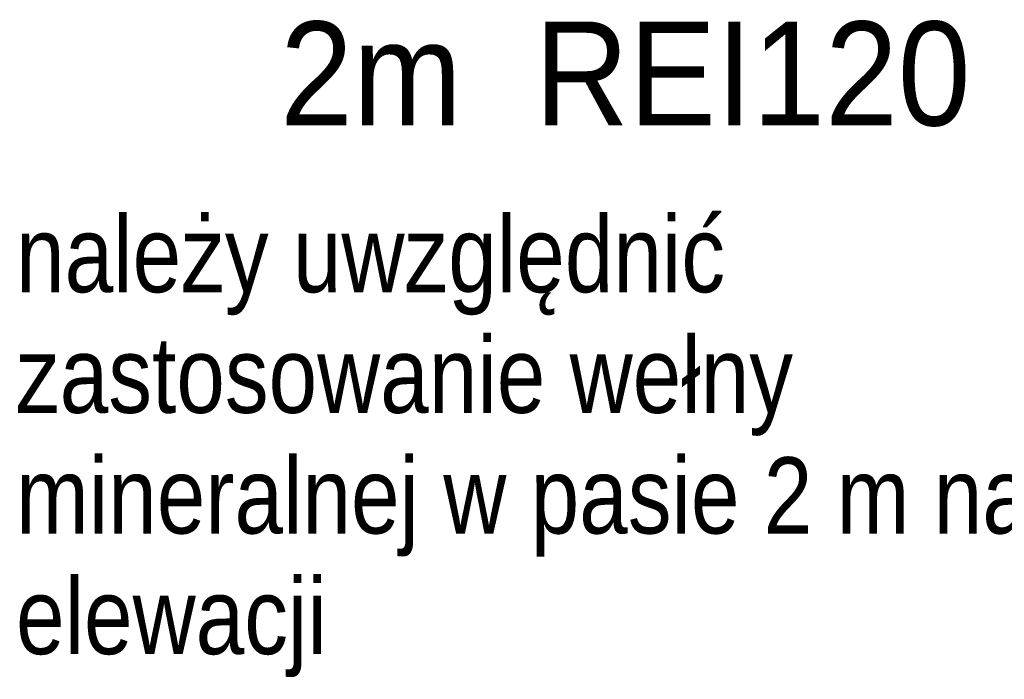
# Model space of a CAD drawing. Header units: centimetres. Extents: x -1253 to 21770, y -8842 to 3590.
# Tile 11 of 120: x -308 to -24, y -109 to 82. Entities that reach past the tile are written whole.
import ezdxf

# ---------------------------------------------------------------- set-up
doc = ezdxf.new("R2010")
doc.units = ezdxf.units.CM
doc.layers.add('G-ANNO-TEXT', color=231, linetype='Continuous', lineweight=13)
doc.styles.add('Arial Narrow', font='ARIALN.TTF', dxfattribs={"height": 22})
doc.styles.add('Arial_9', font='arial.ttf', dxfattribs={"width": 0.9, "height": 30})

msp = doc.modelspace()

# ---------------------------------------------------------------- texts
at = {"layer": 'G-ANNO-TEXT', "color": 1, "attachment_point": 1}
for s, insert, char_height, width, line_spacing_factor, style in [('\\pxt3.81,7.62,11.43,15.24,19.05,22.86,26.67,30.48,34.29,38.1,41.91,45.72,49.53,53.34,57.15,60.96,64.77,68.58,72.39,76.2,80.01,83.82,87.63,91.44,95.25,99.06,102.87,106.68,110.49,114.3,118.11,121.92;{2m  REI120}', (-233.2, 81.21), 30, 226.26, 0.936439, 'Arial_9'), ('\\pt127.00006,253.9999,380.99996,508.00002,635.00008,761.99992,888.99998,1016.00004,1143.0001,1269.99994,1397,1524.00006,1650.9999,1777.99996,1905.00002,2032.00008,2158.99992,2285.99998,2413.00004,2540.0001,2666.99994,2794,2921.00006,3047.9999,3174.99996,3302.00002,3429.00008,3555.99992,3682.99998,3810.00004,3937.0001,4063.99994;należy uwzględnić zastosowanie wełny mineralnej w pasie 2 m na elewacji', (-309.4, 25.09), 22, 344.6, 0.949189, 'Arial Narrow')]:
    msp.add_mtext(s, dxfattribs=dict(at, insert=insert, char_height=char_height, width=width, line_spacing_factor=line_spacing_factor, style=style))

doc.saveas('drawing.dxf')
